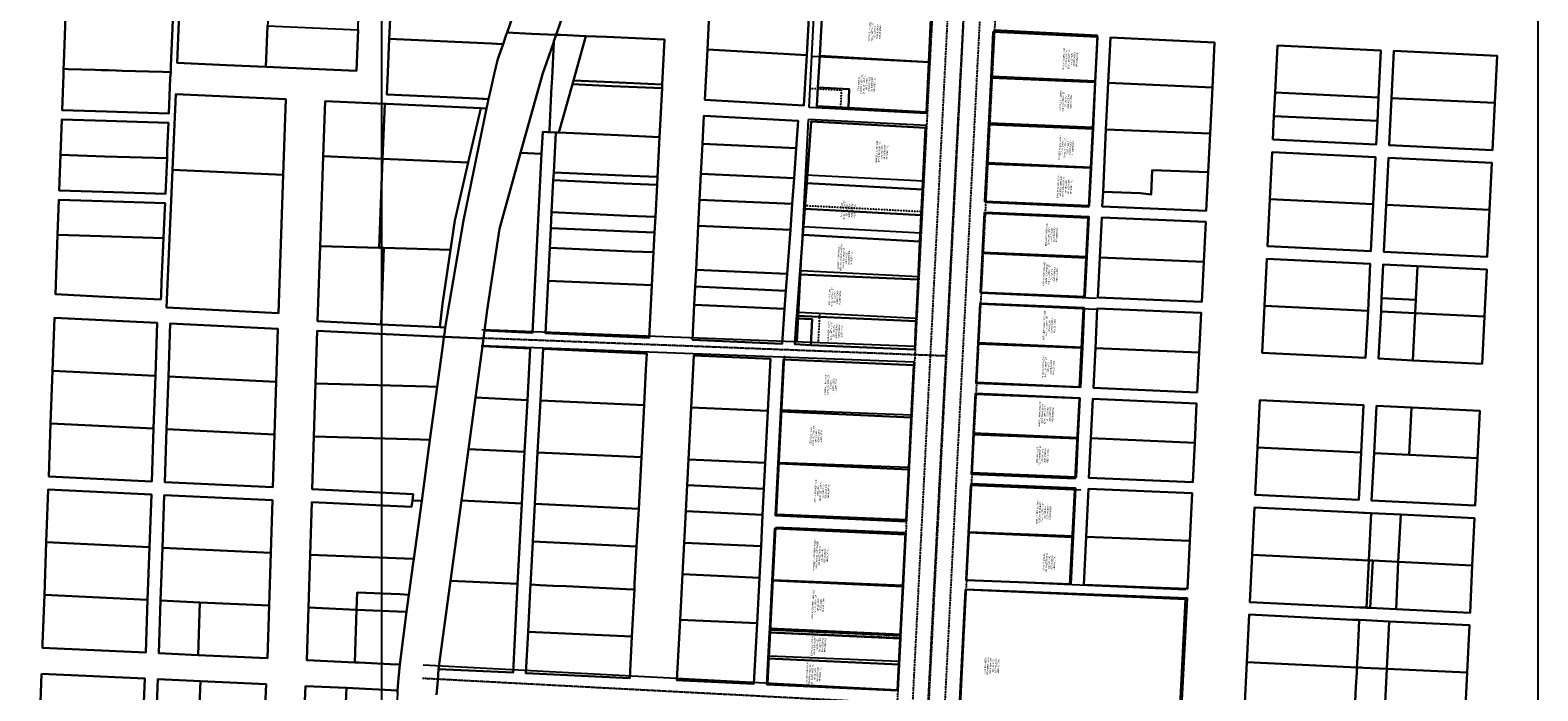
# Model space of a CAD drawing. Header units: feet. Extents: x 1656954 to 1661679, y 358777 to 363779.
# Tile 5 of 6: x 1659646 to 1661562, y 361115 to 361955. Entities that reach past the tile are written whole.
import ezdxf

# ---------------------------------------------------------------- set-up
doc = ezdxf.new("R2010")
doc.units = ezdxf.units.FT
doc.header["$MEASUREMENT"] = 0
doc.header["$XCLIPFRAME"] = 2
for name, pattern in [('CL', [2, 0.3, -0.15, 1.4, -0.15]), ('DASHED2', [0.375, 0.25, -0.125]), ('F', [0.15, 0.1, -0.05])]:
    doc.linetypes.add(name, pattern=pattern)
for name, color, linetype in [('DV_X_Property_Line', 80, 'Continuous'), ('DV_X_Text', 20, 'Continuous'), ('RW_X_CL', 180, 'CL'), ('RW_X_Fee_RW', 50, 'rowex'), ('SC_Scratch18', 191, 'DASHED2'), ('SC_Scratch19', 144, 'Continuous')]:
    doc.layers.add(name, color=color, linetype=linetype)
doc.layers.add('SC_Scratch20', color=7, linetype='Continuous', transparency=0.5)
doc.styles.get("Standard").update_dxf_attribs({"font": 'font31.shx'})
doc.styles.add('Straight-Normal', font='font30.shx', dxfattribs={"height": 0.14})
doc.linetypes.add('rowex', pattern='A,0.75,-0.05,["Ex R/W",Straight-Normal,S=1,R=0,X=0,Y=-0.06],-0.7,0.75,-0.3,0.75,-0.3,0.75,-0.3,0.75,-0.3', length=5.7)
picture_1 = doc.add_image_def('image1.sid', size_in_pixel=(135000, 120000))

msp = doc.modelspace()

# ---------------------------------------------------------------- linework, layer by layer
at = {"layer": 'DV_X_Property_Line'}
for p, q in [((1660639.2, 361922), (1660789, 361914.1)), ((1660999.3, 361890.1), (1660868.1, 361895.9)), ((1660996.3, 361831.2), (1660865, 361836.9)), ((1660781.1, 361763.1), (1660631.4, 361770.7)), ((1660993.7, 361780.5), (1660862.4, 361786.3)), ((1660777.7, 361697.1), (1660628, 361704.8)), ((1660987.7, 361665.3), (1660856.5, 361671.1)), ((1660774.9, 361641.5), (1660625.2, 361649.2)), ((1660772.2, 361588.7), (1660622.5, 361596.3)), ((1660981.6, 361550.6), (1660850.6, 361555.9)), ((1660601, 361472.4), (1660765.9, 361466.1)), ((1660844.7, 361441.2), (1660976.6, 361435.8)), ((1660597.6, 361405.7), (1660762.5, 361399.4)), ((1660966.9, 361250), (1660973.2, 361370.8)), ((1660838.2, 361316.4), (1660970, 361310.6)), ((1660589.9, 361256.4), (1660754.8, 361249.5)), ((1660586.6, 361192.7), (1660751.5, 361185.8)), ((1660585, 361159.9), (1660749.8, 361153))]:
    msp.add_line(p, q, dxfattribs=at)
at = {"layer": 'DV_X_Property_Line', "color": 247, "linetype": 'F'}
for p, q in [((1660677, 361878.4), (1660637.1, 361880.5)), ((1660675.8, 361854.4), (1660677, 361878.4)), ((1660779.1, 361724.1), (1660629.4, 361731.8)), ((1660647.5, 361557.5), (1660649.4, 361595))]:
    msp.add_line(p, q, dxfattribs=at)
at = {"layer": 'DV_X_Property_Line', "color": 247, "linetype": 'DASHED2'}
msp.add_line((1660586.5, 361189.7), (1660751.3, 361182.8), dxfattribs=at)
at = {"layer": 'RW_X_CL'}
for p, q in [((1660825.1, 361839), (1660850.1, 362312.5)), ((1660787, 361097.6), (1660825.1, 361839)), ((1660219.3, 361563.9), (1660809.8, 361541.2)), ((1660144.4, 361131.5), (1660787, 361097.6))]:
    msp.add_line(p, q, dxfattribs=at)
at = {"layer": 'RW_X_Fee_RW', "ltscale": 0.65}
for p, q in [((1660635.8, 361856.5), (1660642.5, 361987.3)), ((1660785.5, 361848.8), (1660792.4, 361979.4)), ((1660865, 361836.9), (1660871.2, 361954.8)), ((1661002.4, 361948.2), (1660871.2, 361954.8)), ((1660991, 361729.9), (1661002.4, 361948.2)), ((1660785.5, 361848.8), (1660635.8, 361856.5)), ((1660620.5, 361558.5), (1660635.1, 361841.5)), ((1660784.7, 361833.8), (1660635.1, 361841.5)), ((1660770.3, 361552.7), (1660784.7, 361833.8)), ((1660859.8, 361735.7), (1660865, 361836.9)), ((1660991, 361729.9), (1660859.8, 361735.7)), ((1660853.9, 361620.5), (1660859.1, 361721.7)), ((1660990.3, 361715.9), (1660859.1, 361721.7)), ((1660985.1, 361614.7), (1660990.3, 361715.9)), ((1661001, 361614), (1660853.9, 361620.5)), ((1660848, 361506.1), (1660853.2, 361606.5)), ((1661000.4, 361600), (1660853.2, 361606.5)), ((1660979.2, 361500.8), (1660984.3, 361600.7)), ((1660770.3, 361552.7), (1660219.6, 361573.9)), ((1660769.3, 361532.8), (1660218.9, 361553.9)), ((1660594.2, 361339.5), (1660604.5, 361541.2)), ((1660759, 361332.7), (1660769.3, 361532.8)), ((1660979.2, 361500.8), (1660848, 361506.1)), ((1660842.1, 361390.3), (1660847.3, 361492.1)), ((1660979.2, 361486.8), (1660847.3, 361492.1)), ((1660974, 361384.8), (1660979.2, 361486.8)), ((1660974, 361384.8), (1660842.1, 361390.3)), ((1660835.2, 361255.8), (1660841.4, 361376.3)), ((1660981, 361370.4), (1660841.4, 361376.3)), ((1660759, 361332.7), (1660594.2, 361339.5)), ((1660583.1, 361124.6), (1660593.3, 361323.1)), ((1660758.2, 361316.2), (1660593.3, 361323.1)), ((1660747.9, 361116.2), (1660758.2, 361316.2)), ((1661114.5, 361243.6), (1660835.2, 361255.8)), ((1660827, 361095.6), (1660834.6, 361243.8)), ((1661114, 361231.6), (1660834.6, 361243.8)), ((1661103.4, 361024.6), (1661114, 361231.6)), ((1660747.9, 361116.2), (1660145.2, 361147.9))]:
    msp.add_line(p, q, dxfattribs=at)
at = {"layer": 'SC_Scratch18'}
for p, q in [((1660678.9, 359745.4), (1660812.7, 362368.4)), ((1660698.4, 359744.4), (1660832.1, 362367.4)), ((1660718.9, 359743.3), (1660852.6, 362366.3)), ((1660739.3, 359742.3), (1660873.1, 362365.3)), ((1660758.8, 359741.3), (1660892.6, 362364.3))]:
    msp.add_line(p, q, dxfattribs=at)
at = {"layer": 'SC_Scratch19'}
for points in [[(1659945.3, 361908.2), (1660060.4, 361903), (1660062.6, 361955.1), (1660062.8, 361960.1), (1660064.5, 361998.2), (1660065.6, 362024.1), (1659950.5, 362029.3), (1659900.6, 362031.5), (1659837.6, 362034.4), (1659836, 361998.1), (1659832.4, 361913.4), (1659895.4, 361910.5), (1659945.3, 361908.2)], [(1659947.6, 361960.4), (1659945.3, 361908.2), (1659895.4, 361910.5), (1659832.4, 361913.4), (1659836, 361998.1), (1659898.9, 361992.2), (1659948.7, 361987.6), (1659947.8, 361965.3), (1659947.6, 361960.4)], [(1660264.3, 361987.3), (1660260.8, 361977.4), (1660260, 361975.1), (1660251.8, 361951.8), (1660251.2, 361950.2), (1660246.7, 361937.1), (1660239.4, 361937.5), (1660238.6, 361937.5), (1660232.1, 361937.8), (1660102.2, 361943.7), (1660104.4, 361994.6), (1660249.7, 361988), (1660253.5, 361987.8), (1660257, 361987.7), (1660264.3, 361987.3)], [(1660632.7, 361923), (1660636.2, 361986.9), (1660509.6, 361993.9), (1660506.4, 361930.1), (1660503.1, 361866.2), (1660629.2, 361859.2), (1660632.7, 361923)], [(1660506.4, 361930.1), (1660509.6, 361993.9), (1660636.2, 361986.9), (1660632.7, 361923), (1660506.4, 361930.1)], [(1660787.9, 361914.4), (1660791, 361978.3), (1660652.7, 361986), (1660649.2, 361922.1), (1660647, 361882.2), (1660645.7, 361858.3), (1660685.6, 361856.1), (1660784.7, 361850.6), (1660787.9, 361914.4)], [(1660791, 361978.3), (1660787.9, 361914.4), (1660649.2, 361922.1), (1660652.7, 361986), (1660791, 361978.3)], [(1659824.7, 361909), (1659824.4, 361901.5), (1659814, 361901.8), (1659796.8, 361902.3), (1659779.7, 361902.9), (1659763.2, 361903.4), (1659762.5, 361903.4), (1659755.2, 361903.6), (1659745.4, 361903.9), (1659745.2, 361903.9), (1659736.2, 361904.2), (1659728.3, 361904.5), (1659711.1, 361905), (1659694, 361905.5), (1659688.3, 361905.7), (1659688.6, 361913.2), (1659690.7, 361971.9), (1659738.8, 361970.4), (1659757.8, 361969.8), (1659765.8, 361969.6), (1659827.2, 361967.7), (1659824.7, 361909)], [(1659947.6, 361960.4), (1660062.6, 361955.1), (1660060.4, 361903), (1659945.3, 361908.2), (1659947.6, 361960.4)], [(1660246.7, 361937.1), (1660241.7, 361922.9), (1660239.6, 361916.8), (1660235.5, 361899.1), (1660230.3, 361876.2), (1660228.3, 361867.4), (1660221.8, 361867.7), (1660221.2, 361867.7), (1660220.7, 361867.8), (1660214.1, 361868.1), (1660099.1, 361873.3), (1660100.3, 361901.3), (1660102.2, 361943.7), (1660232.1, 361937.8), (1660238.6, 361937.5), (1660239.4, 361937.5), (1660246.7, 361937.1)], [(1660314.2, 361949), (1660311.4, 361941), (1660310.7, 361938.9), (1660301.8, 361913.4), (1660297.1, 361900.2), (1660268.9, 361799.1), (1660242.1, 361702.6), (1660226.7, 361599.1), (1660223.2, 361573.1), (1660221.8, 361563.2), (1660201.8, 361563.9), (1660171.6, 361565.1), (1660172.2, 361569), (1660172.7, 361573), (1660173.3, 361577), (1660196.5, 361713), (1660225.6, 361855.5), (1660228.3, 361867.4), (1660230.3, 361876.2), (1660235.5, 361899.1), (1660239.6, 361916.8), (1660241.7, 361922.9), (1660246.7, 361937.1), (1660251.2, 361950.2), (1660251.8, 361951.8), (1660282.9, 361950.4), (1660314.2, 361949)], [(1660334.9, 361886.1), (1660317.7, 361824.8), (1660313.7, 361824.9), (1660305.5, 361825.3), (1660305.6, 361827.8), (1660306.6, 361846.4), (1660307.5, 361865), (1660308.5, 361883.7), (1660308.7, 361887.2), (1660309.4, 361902.3), (1660310.4, 361920.9), (1660311.4, 361939.6), (1660311.4, 361941), (1660314.2, 361949), (1660320.1, 361948.8), (1660352.1, 361947.4), (1660336.3, 361891), (1660334.9, 361886.1)], [(1660452, 361943), (1660449, 361886), (1660385, 361888.9), (1660336.3, 361891), (1660352.1, 361947.4), (1660378.2, 361946.2), (1660452, 361943)], [(1660867, 361894.3), (1660864, 361834.8), (1660861.6, 361784.9), (1660859.2, 361737.3), (1660991.8, 361731.6), (1660994.1, 361779.9), (1660996.6, 361829.5), (1660999.4, 361888.6), (1661002.3, 361946.4), (1660869.8, 361952.7), (1660867, 361894.3)], [(1660867, 361894.3), (1660869.8, 361952.7), (1661002.3, 361946.4), (1660999.4, 361888.6), (1660867, 361894.3)], [(1661142.9, 361774.4), (1661145.3, 361823.5), (1661148.2, 361882.2), (1661151, 361939.3), (1661018.7, 361945.6), (1661015.9, 361887.9), (1661013, 361828.8), (1661010.6, 361779.3), (1661009.2, 361749.4), (1661008.3, 361730.9), (1661140.5, 361725.2), (1661142.9, 361774.4)], [(1661148.2, 361882.2), (1661015.9, 361887.9), (1661018.7, 361945.6), (1661151, 361939.3), (1661148.2, 361882.2)], [(1660295.8, 361797.9), (1660268.9, 361799.1), (1660297.1, 361900.2), (1660301.8, 361913.4), (1660310.7, 361938.9), (1660311.4, 361941), (1660311.4, 361939.6), (1660310.4, 361920.9), (1660309.4, 361902.3), (1660308.7, 361887.2), (1660308.5, 361883.7), (1660307.5, 361865), (1660306.6, 361846.4), (1660305.6, 361827.8), (1660305.5, 361825.3), (1660303.3, 361825.4), (1660297.3, 361825.7), (1660295.8, 361797.9)], [(1660506.4, 361930.1), (1660632.7, 361923), (1660629.2, 361859.2), (1660503.1, 361866.2), (1660506.4, 361930.1)], [(1661225, 361815.9), (1661356.4, 361809.6), (1661357.9, 361839.5), (1661359.4, 361869.4), (1661362.3, 361929.2), (1661230.9, 361935.5), (1661227.9, 361875.7), (1661226.5, 361845.8), (1661225, 361815.9)], [(1661227.9, 361875.7), (1661230.9, 361935.5), (1661362.3, 361929.2), (1661359.4, 361869.4), (1661227.9, 361875.7)], [(1661375.8, 361868.6), (1661372.9, 361808.8), (1661504.2, 361802.5), (1661507.1, 361862.4), (1661510, 361922.2), (1661378.8, 361928.5), (1661375.8, 361868.6)], [(1661510, 361922.2), (1661507.1, 361862.4), (1661375.8, 361868.6), (1661378.8, 361928.5), (1661510, 361922.2)], [(1659736.2, 361904.2), (1659745.2, 361903.9), (1659745.4, 361903.9), (1659755.2, 361903.6), (1659762.5, 361903.4), (1659763.2, 361903.4), (1659779.7, 361902.9), (1659796.8, 361902.3), (1659814, 361901.8), (1659824.4, 361901.5), (1659823.9, 361894), (1659822.1, 361849), (1659742.9, 361851.5), (1659686.4, 361853.2), (1659688, 361898.2), (1659688.1, 361899.6), (1659688.3, 361905.7), (1659694, 361905.5), (1659711.1, 361905), (1659728.3, 361904.5), (1659736.2, 361904.2)], [(1660649.2, 361922.1), (1660787.9, 361914.4), (1660784.7, 361850.6), (1660685.6, 361856.1), (1660686.8, 361880), (1660647, 361882.2), (1660649.2, 361922.1)], [(1660448.8, 361881), (1660445.6, 361819.1), (1660393, 361821.4), (1660317.7, 361824.8), (1660334.9, 361886.1), (1660385.6, 361883.8), (1660448.8, 361881)], [(1660449, 361886), (1660448.8, 361881), (1660385.6, 361883.8), (1660334.9, 361886.1), (1660336.3, 361891), (1660385, 361888.9), (1660449, 361886)], [(1660867, 361894.3), (1660999.4, 361888.6), (1660996.6, 361829.5), (1660864, 361834.8), (1660867, 361894.3)], [(1661145.3, 361823.5), (1661013, 361828.8), (1661015.9, 361887.9), (1661148.2, 361882.2), (1661145.3, 361823.5)], [(1659830.7, 361873.4), (1659826.5, 361777.5), (1659819.4, 361612.3), (1659819, 361602.3), (1659961.4, 361595.3), (1659967.4, 361771.1), (1659970.6, 361867.1), (1659830.7, 361873.4)], [(1659967.4, 361771.1), (1659826.5, 361777.5), (1659830.7, 361873.4), (1659970.6, 361867.1), (1659967.4, 361771.1)], [(1660685.6, 361856.1), (1660645.7, 361858.3), (1660647, 361882.2), (1660686.8, 361880), (1660685.6, 361856.1)], [(1661359.4, 361869.4), (1661357.9, 361839.5), (1661226.5, 361845.8), (1661227.9, 361875.7), (1661359.4, 361869.4)], [(1661375.8, 361868.6), (1661507.1, 361862.4), (1661504.2, 361802.5), (1661372.9, 361808.8), (1661375.8, 361868.6)], [(1660058.6, 361863.1), (1660096.4, 361861.4), (1660093.6, 361791.5), (1660018.2, 361794.8), (1660020.6, 361864.8), (1660058.6, 361863.1)], [(1660098.6, 361861.3), (1660218.5, 361855.8), (1660202.5, 361786.6), (1660093.6, 361791.5), (1660096.4, 361861.4), (1660098.6, 361861.3)], [(1660225.6, 361855.5), (1660196.5, 361713), (1660173.3, 361577), (1660166.3, 361577.4), (1660169.8, 361607.2), (1660179.9, 361675.6), (1660185.5, 361713.2), (1660202.5, 361786.6), (1660218.5, 361855.8), (1660225.6, 361855.5)], [(1660619.4, 361804.9), (1660621.9, 361839.6), (1660502.1, 361846.2), (1660500.2, 361810.3), (1660498.3, 361772.3), (1660496.6, 361739.3), (1660494.9, 361706.4), (1660492, 361650.4), (1660490.9, 361629), (1660489.8, 361605.9), (1660487.5, 361561.5), (1660601.4, 361556.5), (1660604.6, 361600.8), (1660606.2, 361623.6), (1660607.8, 361645.2), (1660611.9, 361701.2), (1660614.2, 361734.1), (1660616.6, 361767), (1660619.4, 361804.9)], [(1660500.2, 361810.3), (1660502.1, 361846.2), (1660621.9, 361839.6), (1660619.4, 361804.9), (1660500.2, 361810.3)], [(1659742.4, 361839.5), (1659685.9, 361841.3), (1659684.3, 361796.3), (1659682.6, 361751.3), (1659738.5, 361749.6), (1659817.7, 361747.1), (1659818.5, 361764.9), (1659819.3, 361783.4), (1659819.7, 361792.1), (1659820.1, 361801.8), (1659820.9, 361820.3), (1659821.6, 361837), (1659742.4, 361839.5)], [(1659740.5, 361794.5), (1659684.3, 361796.3), (1659685.9, 361841.3), (1659742.4, 361839.5), (1659821.6, 361837), (1659820.9, 361820.3), (1659820.1, 361801.8), (1659819.7, 361792.1), (1659740.5, 361794.5)], [(1660638, 361554.8), (1660769.9, 361549), (1660771.5, 361582), (1660771.6, 361585), (1660774.3, 361637.9), (1660776.6, 361686.4), (1660778.3, 361719.7), (1660779.9, 361752.3), (1660783.7, 361830.6), (1660638.4, 361838.7), (1660632.6, 361760.5), (1660630.1, 361728), (1660627.7, 361694.7), (1660623.9, 361644.5), (1660620, 361591.7), (1660619.8, 361588.7), (1660617.4, 361555.8), (1660638, 361554.8)], [(1660783.7, 361830.6), (1660779.9, 361752.3), (1660632.6, 361760.5), (1660638.4, 361838.7), (1660783.7, 361830.6)], [(1660996.6, 361829.5), (1660994.1, 361779.9), (1660861.6, 361784.9), (1660864, 361834.8), (1660996.6, 361829.5)], [(1661145.3, 361823.5), (1661142.9, 361774.4), (1661071.6, 361777), (1661070.3, 361746.1), (1661056.9, 361747.6), (1661009.2, 361749.4), (1661010.6, 361779.3), (1661013, 361828.8), (1661145.3, 361823.5)], [(1661225, 361815.9), (1661226.5, 361845.8), (1661357.9, 361839.5), (1661356.4, 361809.6), (1661225, 361815.9)], [(1660445.6, 361819.1), (1660443, 361768.3), (1660399.1, 361770.3), (1660311.1, 361774.1), (1660313.7, 361824.9), (1660317.7, 361824.8), (1660393, 361821.4), (1660445.6, 361819.1)], [(1660500.2, 361810.3), (1660619.4, 361804.9), (1660616.6, 361767), (1660498.3, 361772.3), (1660500.2, 361810.3)], [(1659740.5, 361794.5), (1659819.7, 361792.1), (1659819.3, 361783.4), (1659818.5, 361764.9), (1659817.7, 361747.1), (1659738.5, 361749.6), (1659682.6, 361751.3), (1659684.3, 361796.3), (1659740.5, 361794.5)], [(1660089.1, 361678.3), (1660014.3, 361680.5), (1660018.2, 361794.8), (1660093.6, 361791.5), (1660089.1, 361678.3)], [(1660179.9, 361675.6), (1660095.2, 361678.1), (1660089.1, 361678.3), (1660093.6, 361791.5), (1660202.5, 361786.6), (1660185.5, 361713.2), (1660179.9, 361675.6)], [(1660223.2, 361573.1), (1660226.7, 361599.1), (1660242.1, 361702.6), (1660268.9, 361799.1), (1660295.8, 361797.9), (1660284.2, 361570.4), (1660223.2, 361573.1)], [(1661221.2, 361740.1), (1661218.3, 361680.3), (1661349.7, 361673.9), (1661352.7, 361733.8), (1661355.6, 361793.6), (1661224.2, 361799.9), (1661221.2, 361740.1)], [(1661221.2, 361740.1), (1661224.2, 361799.9), (1661355.6, 361793.6), (1661352.7, 361733.8), (1661221.2, 361740.1)], [(1661500.5, 361726.6), (1661503.4, 361786.5), (1661372.1, 361792.8), (1661369.2, 361733), (1661366.2, 361673.1), (1661497.6, 361666.8), (1661500.5, 361726.6)], [(1661369.2, 361733), (1661372.1, 361792.8), (1661503.4, 361786.5), (1661500.5, 361726.6), (1661369.2, 361733)], [(1659967.4, 361771.1), (1659961.4, 361595.3), (1659819, 361602.3), (1659819.4, 361612.3), (1659826.5, 361777.5), (1659967.4, 361771.1)], [(1660443, 361768.3), (1660442.5, 361758.4), (1660400.3, 361760.2), (1660310.6, 361764.2), (1660311.1, 361774.1), (1660399.1, 361770.3), (1660443, 361768.3)], [(1660498.3, 361772.3), (1660616.6, 361767), (1660614.2, 361734.1), (1660496.6, 361739.3), (1660498.3, 361772.3)], [(1660994.1, 361779.9), (1660991.8, 361731.6), (1660859.2, 361737.3), (1660861.6, 361784.9), (1660994.1, 361779.9)], [(1661140.5, 361725.2), (1661008.3, 361730.9), (1661009.2, 361749.4), (1661056.9, 361747.6), (1661070.3, 361746.1), (1661071.6, 361777), (1661142.9, 361774.4), (1661140.5, 361725.2)], [(1660442.5, 361758.4), (1660440.4, 361717.6), (1660405.2, 361719.1), (1660308.5, 361723.4), (1660310.6, 361764.2), (1660400.3, 361760.2), (1660442.5, 361758.4)], [(1660779.9, 361752.3), (1660778.3, 361719.7), (1660630.1, 361728), (1660632.6, 361760.5), (1660779.9, 361752.3)], [(1659680.6, 361694.8), (1659677.8, 361619.2), (1659732.8, 361616.5), (1659811.9, 361612.7), (1659812.1, 361617.1), (1659812.9, 361635.6), (1659813.7, 361654.1), (1659814.5, 361672.5), (1659815.3, 361690.7), (1659815.3, 361691), (1659816.1, 361709.5), (1659816.9, 361727.9), (1659817.2, 361735.1), (1659738, 361737.6), (1659682.2, 361739.3), (1659680.6, 361694.8)], [(1659736.1, 361693.1), (1659680.6, 361694.8), (1659682.2, 361739.3), (1659738, 361737.6), (1659817.2, 361735.1), (1659816.9, 361727.9), (1659816.1, 361709.5), (1659815.3, 361691), (1659815.3, 361690.7), (1659736.1, 361693.1)], [(1660496.6, 361739.3), (1660614.2, 361734.1), (1660611.9, 361701.2), (1660494.9, 361706.4), (1660496.6, 361739.3)], [(1661218.3, 361680.3), (1661221.2, 361740.1), (1661352.7, 361733.8), (1661349.7, 361673.9), (1661218.3, 361680.3)], [(1661500.5, 361726.6), (1661497.6, 361666.8), (1661366.2, 361673.1), (1661369.2, 361733), (1661500.5, 361726.6)], [(1660440.4, 361717.6), (1660439.4, 361697.6), (1660407.6, 361699), (1660307.5, 361703.4), (1660308.5, 361723.4), (1660405.2, 361719.1), (1660440.4, 361717.6)], [(1660778.3, 361719.7), (1660776.6, 361686.4), (1660627.7, 361694.7), (1660630.1, 361728), (1660778.3, 361719.7)], [(1660988.6, 361666.8), (1660991.1, 361717.6), (1660858.6, 361723.3), (1660856.1, 361672.5), (1660853.6, 361621.7), (1660986.1, 361616), (1660988.6, 361666.8)], [(1660856.1, 361672.5), (1660858.6, 361723.3), (1660991.1, 361717.6), (1660988.6, 361666.8), (1660856.1, 361672.5)], [(1661137.2, 361660.5), (1661139.8, 361711.2), (1661007.6, 361716.9), (1661005.1, 361666.1), (1661002.6, 361615.3), (1661134.7, 361609.7), (1661137.2, 361660.5)], [(1661005.1, 361666.1), (1661007.6, 361716.9), (1661139.8, 361711.2), (1661137.2, 361660.5), (1661005.1, 361666.1)], [(1659677.8, 361619.2), (1659680.6, 361694.8), (1659736.1, 361693.1), (1659815.3, 361690.7), (1659814.5, 361672.5), (1659813.7, 361654.1), (1659812.9, 361635.6), (1659812.1, 361617.1), (1659811.9, 361612.7), (1659732.8, 361616.5), (1659677.8, 361619.2)], [(1660439.4, 361697.6), (1660438.1, 361672.6), (1660410.6, 361673.8), (1660306.2, 361678.4), (1660307.5, 361703.4), (1660407.6, 361699), (1660439.4, 361697.6)], [(1660494.9, 361706.4), (1660611.9, 361701.2), (1660607.8, 361645.2), (1660492, 361650.4), (1660494.9, 361706.4)], [(1660776.6, 361686.4), (1660774.3, 361637.9), (1660623.9, 361644.5), (1660627.7, 361694.7), (1660776.6, 361686.4)], [(1660095.2, 361678.1), (1660091.9, 361581), (1660085.3, 361581.3), (1660011.1, 361584.9), (1660014.3, 361680.5), (1660089.1, 361678.3), (1660095.2, 361678.1)], [(1660179.9, 361675.6), (1660169.8, 361607.2), (1660166.3, 361577.4), (1660091.9, 361581), (1660095.2, 361678.1), (1660179.9, 361675.6)], [(1660438.1, 361672.6), (1660436, 361630.7), (1660415.6, 361631.6), (1660304.1, 361636.5), (1660306.2, 361678.4), (1660410.6, 361673.8), (1660438.1, 361672.6)], [(1660988.6, 361666.8), (1660986.1, 361616), (1660853.6, 361621.7), (1660856.1, 361672.5), (1660988.6, 361666.8)], [(1661137.2, 361660.5), (1661134.7, 361609.7), (1661002.6, 361615.3), (1661005.1, 361666.1), (1661137.2, 361660.5)], [(1661214.6, 361604.5), (1661211.6, 361544.7), (1661343, 361538.3), (1661346, 361598.1), (1661348.9, 361658), (1661217.5, 361664.3), (1661214.6, 361604.5)], [(1661214.6, 361604.5), (1661217.5, 361664.3), (1661348.9, 361658), (1661346, 361598.1), (1661214.6, 361604.5)], [(1661403.1, 361535.3), (1661491, 361531), (1661493.9, 361590.9), (1661496.8, 361650.8), (1661408.9, 361655), (1661365.4, 361657.2), (1661363.3, 361614.5), (1661362.5, 361597.3), (1661359.5, 361537.5), (1661403.1, 361535.3)], [(1661363.3, 361614.5), (1661365.4, 361657.2), (1661408.9, 361655), (1661406.9, 361612.4), (1661363.3, 361614.5)], [(1661496.8, 361650.8), (1661493.9, 361590.9), (1661406, 361595.2), (1661406.9, 361612.4), (1661408.9, 361655), (1661496.8, 361650.8)], [(1660436, 361630.7), (1660432.5, 361563.9), (1660423.6, 361564.3), (1660300.7, 361569.7), (1660304.1, 361636.5), (1660415.6, 361631.6), (1660436, 361630.7)], [(1660492, 361650.4), (1660607.8, 361645.2), (1660606.2, 361623.6), (1660490.9, 361629), (1660492, 361650.4)], [(1660774.3, 361637.9), (1660771.6, 361585), (1660620, 361591.7), (1660623.9, 361644.5), (1660774.3, 361637.9)], [(1660490.9, 361629), (1660606.2, 361623.6), (1660604.6, 361600.8), (1660489.8, 361605.9), (1660490.9, 361629)], [(1660487.5, 361561.5), (1660489.8, 361605.9), (1660604.6, 361600.8), (1660601.4, 361556.5), (1660487.5, 361561.5)], [(1660847.9, 361507), (1660980.5, 361501.2), (1660983, 361551.6), (1660985.4, 361602.1), (1660852.9, 361607.7), (1660850.4, 361557.4), (1660847.9, 361507)], [(1660852.9, 361607.7), (1660985.4, 361602.1), (1660983, 361551.6), (1660850.4, 361557.4), (1660852.9, 361607.7)], [(1661128.9, 361494.6), (1661131.5, 361545.2), (1661134, 361595.7), (1661001.9, 361601.3), (1660999.5, 361550.9), (1660997, 361500.4), (1661128.9, 361494.6)], [(1661001.9, 361601.3), (1661134, 361595.7), (1661131.5, 361545.2), (1660999.5, 361550.9), (1661001.9, 361601.3)], [(1661211.6, 361544.7), (1661214.6, 361604.5), (1661346, 361598.1), (1661343, 361538.3), (1661211.6, 361544.7)], [(1661403.1, 361535.3), (1661359.5, 361537.5), (1661362.5, 361597.3), (1661406, 361595.2), (1661403.1, 361535.3)], [(1661406.9, 361612.4), (1661406, 361595.2), (1661362.5, 361597.3), (1661363.3, 361614.5), (1661406.9, 361612.4)], [(1659671.8, 361455), (1659669.3, 361387.9), (1659800.3, 361381.5), (1659802.6, 361448.6), (1659804.9, 361515.7), (1659807.3, 361582.8), (1659676.7, 361589.2), (1659674.2, 361522.1), (1659671.8, 361455)], [(1659807.3, 361582.8), (1659804.9, 361515.7), (1659674.2, 361522.1), (1659676.7, 361589.2), (1659807.3, 361582.8)], [(1659819.1, 361447.8), (1659816.8, 361380.7), (1659954.3, 361374), (1659956.4, 361441.1), (1659958.6, 361508.2), (1659960.7, 361575.4), (1659823.7, 361582), (1659821.4, 361514.9), (1659819.1, 361447.8)], [(1659823.7, 361582), (1659960.7, 361575.4), (1659958.6, 361508.2), (1659821.4, 361514.9), (1659823.7, 361582)], [(1660638, 361554.8), (1660617.4, 361555.8), (1660619.8, 361588.7), (1660639.6, 361587.8), (1660638, 361554.8)], [(1660771.5, 361582), (1660769.9, 361549), (1660638, 361554.8), (1660639.6, 361587.8), (1660619.8, 361588.7), (1660620, 361591.7), (1660771.6, 361585), (1660771.5, 361582)], [(1661406, 361595.2), (1661493.9, 361590.9), (1661491, 361531), (1661403.1, 361535.3), (1661406, 361595.2)], [(1660171.6, 361565.1), (1660170.6, 361557), (1660163.1, 361501.8), (1660151.1, 361502.1), (1660008.5, 361505.8), (1660010.7, 361572.9), (1660159.7, 361565.7), (1660171.6, 361565.1)], [(1660281.1, 361550.5), (1660277.7, 361484.9), (1660211.6, 361487.9), (1660220.5, 361553.2), (1660281.1, 361550.5)], [(1660428.4, 361523.6), (1660429.5, 361544), (1660426, 361544.2), (1660297.6, 361549.8), (1660294.2, 361484.1), (1660290.7, 361418.4), (1660287.2, 361352.8), (1660284.7, 361305.2), (1660282.2, 361257.6), (1660282.1, 361256.2), (1660281.8, 361250.4), (1660281.4, 361243.2), (1660278.6, 361190.5), (1660275.9, 361137.8), (1660407.7, 361131.6), (1660410.5, 361184.3), (1660413.3, 361236.9), (1660413.7, 361244.1), (1660413.8, 361246.5), (1660414, 361251.4), (1660416.5, 361298.9), (1660419.1, 361346.5), (1660422.5, 361412.3), (1660426, 361478.2), (1660428.4, 361523.6)], [(1660429.5, 361544), (1660428.4, 361523.6), (1660426, 361478.2), (1660294.2, 361484.1), (1660297.6, 361549.8), (1660426, 361544.2), (1660429.5, 361544)], [(1660574.6, 361299), (1660576.6, 361338.9), (1660578.3, 361372), (1660580, 361405), (1660583.4, 361471), (1660586.8, 361537.1), (1660489.4, 361541.4), (1660486, 361475.4), (1660482.5, 361409.5), (1660480.7, 361376.5), (1660479, 361343.6), (1660476.9, 361303.6), (1660474.8, 361263.7), (1660471.7, 361205.7), (1660467.6, 361128.9), (1660475.4, 361128.5), (1660565.6, 361124.3), (1660569.5, 361201.2), (1660572.5, 361259), (1660574.6, 361299)], [(1660586.8, 361537.1), (1660583.4, 361471), (1660486, 361475.4), (1660489.4, 361541.4), (1660586.8, 361537.1)], [(1660983, 361551.6), (1660980.5, 361501.2), (1660847.9, 361507), (1660850.4, 361557.4), (1660983, 361551.6)], [(1661128.9, 361494.6), (1660997, 361500.4), (1660999.5, 361550.9), (1661131.5, 361545.2), (1661128.9, 361494.6)], [(1659674.2, 361522.1), (1659804.9, 361515.7), (1659802.6, 361448.6), (1659671.8, 361455), (1659674.2, 361522.1)], [(1660759.1, 361330.6), (1660762.4, 361396.8), (1660765.6, 361462.9), (1660768.9, 361529.1), (1660603.3, 361536.4), (1660599.9, 361470.3), (1660596.5, 361404.2), (1660593.1, 361338.2), (1660759.1, 361330.6)], [(1660768.9, 361529.1), (1660765.6, 361462.9), (1660599.9, 361470.3), (1660603.3, 361536.4), (1660768.9, 361529.1)], [(1659958.6, 361508.2), (1659956.4, 361441.1), (1659819.1, 361447.8), (1659821.4, 361514.9), (1659958.6, 361508.2)], [(1660163.1, 361501.8), (1660153.9, 361434.2), (1660142, 361434.6), (1660006.4, 361438.7), (1660008.5, 361505.8), (1660151.1, 361502.1), (1660163.1, 361501.8)], [(1660274.2, 361419.2), (1660202.8, 361422.5), (1660211.6, 361487.9), (1660277.7, 361484.9), (1660274.2, 361419.2)], [(1660422.5, 361412.3), (1660290.7, 361418.4), (1660294.2, 361484.1), (1660426, 361478.2), (1660422.5, 361412.3)], [(1660979.8, 361487.2), (1660847.2, 361493), (1660844.7, 361442.8), (1660842.3, 361392.5), (1660974.9, 361386.8), (1660977.4, 361437), (1660979.8, 361487.2)], [(1660847.2, 361493), (1660979.8, 361487.2), (1660977.4, 361437), (1660844.7, 361442.8), (1660847.2, 361493)], [(1660993.9, 361436.3), (1660991.4, 361386.1), (1661123.3, 361380.4), (1661125.8, 361430.5), (1661128.2, 361480.6), (1660996.3, 361486.5), (1660993.9, 361436.3)], [(1660996.3, 361486.5), (1661128.2, 361480.6), (1661125.8, 361430.5), (1660993.9, 361436.3), (1660996.3, 361486.5)], [(1661205.6, 361424.6), (1661202.6, 361364.5), (1661334.2, 361358), (1661337.1, 361418.2), (1661340.1, 361478.4), (1661208.6, 361484.8), (1661205.6, 361424.6)], [(1661205.6, 361424.6), (1661208.6, 361484.8), (1661340.1, 361478.4), (1661337.1, 361418.2), (1661205.6, 361424.6)], [(1660486, 361475.4), (1660583.4, 361471), (1660580, 361405), (1660482.5, 361409.5), (1660486, 361475.4)], [(1660765.6, 361462.9), (1660762.4, 361396.8), (1660596.5, 361404.2), (1660599.9, 361470.3), (1660765.6, 361462.9)], [(1661353.6, 361417.4), (1661350.6, 361357.2), (1661482.2, 361350.8), (1661485.2, 361410.9), (1661488.1, 361471.1), (1661401.1, 361475.4), (1661356.6, 361477.6), (1661353.6, 361417.4)], [(1661401.1, 361475.4), (1661398.2, 361415.2), (1661353.6, 361417.4), (1661356.6, 361477.6), (1661401.1, 361475.4)], [(1661398.2, 361415.2), (1661401.1, 361475.4), (1661488.1, 361471.1), (1661485.2, 361410.9), (1661398.2, 361415.2)], [(1659671.8, 361455), (1659802.6, 361448.6), (1659800.3, 361381.5), (1659669.3, 361387.9), (1659671.8, 361455)], [(1659956.4, 361441.1), (1659954.3, 361374), (1659816.8, 361380.7), (1659819.1, 361447.8), (1659956.4, 361441.1)], [(1660153.9, 361434.2), (1660143.4, 361356.6), (1660131.5, 361357.2), (1660132.7, 361365.4), (1660004.2, 361371.6), (1660006.4, 361438.7), (1660142, 361434.6), (1660153.9, 361434.2)], [(1660977.4, 361437), (1660974.9, 361386.8), (1660842.3, 361392.5), (1660844.7, 361442.8), (1660977.4, 361437)], [(1661123.3, 361380.4), (1660991.4, 361386.1), (1660993.9, 361436.3), (1661125.8, 361430.5), (1661123.3, 361380.4)], [(1661205.6, 361424.6), (1661337.1, 361418.2), (1661334.2, 361358), (1661202.6, 361364.5), (1661205.6, 361424.6)], [(1660274.2, 361419.2), (1660270.7, 361353.5), (1660193.9, 361357.2), (1660202.8, 361422.5), (1660274.2, 361419.2)], [(1660422.5, 361412.3), (1660419.1, 361346.5), (1660287.2, 361352.8), (1660290.7, 361418.4), (1660422.5, 361412.3)], [(1660482.5, 361409.5), (1660580, 361405), (1660578.3, 361372), (1660480.7, 361376.5), (1660482.5, 361409.5)], [(1661350.6, 361357.2), (1661353.6, 361417.4), (1661398.2, 361415.2), (1661485.2, 361410.9), (1661482.2, 361350.8), (1661350.6, 361357.2)], [(1660762.4, 361396.8), (1660759.1, 361330.6), (1660593.1, 361338.2), (1660596.5, 361404.2), (1660762.4, 361396.8)], [(1659663.8, 361237.2), (1659661.6, 361175.6), (1659661.4, 361170.1), (1659792.8, 361163.9), (1659795.1, 361231), (1659797.4, 361298), (1659799.8, 361365), (1659668.7, 361371.4), (1659666.3, 361304.3), (1659663.8, 361237.2)], [(1659797.4, 361298), (1659666.3, 361304.3), (1659668.7, 361371.4), (1659799.8, 361365), (1659797.4, 361298)], [(1660480.7, 361376.5), (1660578.3, 361372), (1660576.6, 361338.9), (1660479, 361343.6), (1660480.7, 361376.5)], [(1660971.3, 361311.8), (1660974.2, 361372.8), (1660841.6, 361378.5), (1660838.6, 361317.2), (1660835.5, 361256), (1660968.3, 361250.9), (1660971.3, 361311.8)], [(1660841.6, 361378.5), (1660974.2, 361372.8), (1660971.3, 361311.8), (1660838.6, 361317.2), (1660841.6, 361378.5)], [(1661119.6, 361305.8), (1661122.6, 361366.4), (1660990.7, 361372.1), (1660987.7, 361311.2), (1660984.8, 361250.2), (1661116.6, 361245.1), (1661119.6, 361305.8)], [(1660990.7, 361372.1), (1661122.6, 361366.4), (1661119.6, 361305.8), (1660987.7, 361311.2), (1660990.7, 361372.1)], [(1659811.6, 361230.2), (1659809.3, 361163.2), (1659859.1, 361160.8), (1659947.2, 361156.7), (1659949.4, 361223.7), (1659951.6, 361290.6), (1659953.7, 361357.5), (1659816.2, 361364.2), (1659813.9, 361297.2), (1659811.6, 361230.2)], [(1659813.9, 361297.2), (1659816.2, 361364.2), (1659953.7, 361357.5), (1659951.6, 361290.6), (1659813.9, 361297.2)], [(1660143.4, 361356.6), (1660133.4, 361282.9), (1660121.6, 361283.4), (1660001.5, 361288.2), (1660003.7, 361355.1), (1660130.4, 361349), (1660131.5, 361357.2), (1660143.4, 361356.6)], [(1660265.3, 361251.2), (1660180.1, 361255.2), (1660193.9, 361357.2), (1660270.7, 361353.5), (1660265.3, 361251.2)], [(1660287.2, 361352.8), (1660419.1, 361346.5), (1660416.5, 361298.9), (1660284.7, 361305.2), (1660287.2, 361352.8)], [(1661381.6, 361219.2), (1661475.6, 361214.7), (1661478.5, 361274.7), (1661481.5, 361334.8), (1661387.5, 361339.4), (1661349.9, 361341.2), (1661341.6, 361341.6), (1661339.9, 361341.7), (1661333.4, 361342), (1661201.8, 361348.5), (1661198.8, 361288.3), (1661195.8, 361228.1), (1661327.5, 361221.8), (1661335.7, 361221.4), (1661342.9, 361221.1), (1661343.9, 361221), (1661348.9, 361220.8), (1661381.6, 361219.2)], [(1661349.9, 361341.2), (1661346.9, 361281.1), (1661338.7, 361281.5), (1661333, 361281.8), (1661330.4, 361281.9), (1661198.8, 361288.3), (1661201.8, 361348.5), (1661333.4, 361342), (1661339.9, 361341.7), (1661341.6, 361341.6), (1661349.9, 361341.2)], [(1660479, 361343.6), (1660576.6, 361338.9), (1660574.6, 361299), (1660476.9, 361303.6), (1660479, 361343.6)], [(1661384.5, 361279.3), (1661351.9, 361280.9), (1661346.9, 361281.1), (1661349.9, 361341.2), (1661387.5, 361339.4), (1661384.5, 361279.3)], [(1661387.5, 361339.4), (1661481.5, 361334.8), (1661478.5, 361274.7), (1661384.5, 361279.3), (1661387.5, 361339.4)], [(1660752, 361186.9), (1660755.1, 361248), (1660758.3, 361314.2), (1660592.2, 361321.7), (1660588.8, 361255.6), (1660585.7, 361194.6), (1660585.4, 361189.6), (1660583.7, 361156.5), (1660582, 361123.5), (1660748.5, 361115.8), (1660750.2, 361148.8), (1660751.8, 361181.9), (1660752, 361186.9)], [(1660592.2, 361321.7), (1660758.3, 361314.2), (1660755.1, 361248), (1660588.8, 361255.6), (1660592.2, 361321.7)], [(1660971.3, 361311.8), (1660968.3, 361250.9), (1660835.5, 361256), (1660838.6, 361317.2), (1660971.3, 361311.8)], [(1661119.6, 361305.8), (1661116.6, 361245.1), (1660984.8, 361250.2), (1660987.7, 361311.2), (1661119.6, 361305.8)], [(1659666.3, 361304.3), (1659797.4, 361298), (1659795.1, 361231), (1659663.8, 361237.2), (1659666.3, 361304.3)], [(1659861.4, 361227.8), (1659811.6, 361230.2), (1659813.9, 361297.2), (1659951.6, 361290.6), (1659949.4, 361223.7), (1659861.4, 361227.8)], [(1660416.5, 361298.9), (1660414, 361251.4), (1660413.8, 361246.5), (1660413.7, 361244.1), (1660411.5, 361244.2), (1660394.6, 361245), (1660377.8, 361245.8), (1660360.9, 361246.6), (1660344, 361247.4), (1660327.1, 361248.2), (1660310.3, 361249), (1660293.4, 361249.8), (1660281.8, 361250.4), (1660282.1, 361256.2), (1660282.2, 361257.6), (1660284.7, 361305.2), (1660416.5, 361298.9)], [(1660476.9, 361303.6), (1660574.6, 361299), (1660572.5, 361259), (1660474.8, 361263.7), (1660476.9, 361303.6)], [(1659999.3, 361221.3), (1660001.5, 361288.2), (1660121.6, 361283.4), (1660133.4, 361282.9), (1660132.7, 361277.8), (1660127.2, 361237.5), (1660115.5, 361238.1), (1660115.5, 361238.1), (1660061.3, 361240.5), (1660060.3, 361218.5), (1659999.3, 361221.3)], [(1661346.9, 361281.1), (1661343.9, 361221), (1661342.9, 361221.1), (1661335.7, 361221.4), (1661327.5, 361221.8), (1661195.8, 361228.1), (1661198.8, 361288.3), (1661330.4, 361281.9), (1661333, 361281.8), (1661338.7, 361281.5), (1661346.9, 361281.1)], [(1661351.9, 361280.9), (1661348.9, 361220.8), (1661343.9, 361221), (1661346.9, 361281.1), (1661351.9, 361280.9)], [(1661351.9, 361280.9), (1661384.5, 361279.3), (1661381.6, 361219.2), (1661348.9, 361220.8), (1661351.9, 361280.9)], [(1661478.5, 361274.7), (1661475.6, 361214.7), (1661381.6, 361219.2), (1661384.5, 361279.3), (1661478.5, 361274.7)], [(1660265.3, 361251.2), (1660259.4, 361138.6), (1660164.8, 361143), (1660180.1, 361255.2), (1660265.3, 361251.2)], [(1660474.8, 361263.7), (1660572.5, 361259), (1660569.5, 361201.2), (1660471.7, 361205.7), (1660474.8, 361263.7)], [(1660755.1, 361248), (1660752, 361186.9), (1660585.7, 361194.6), (1660588.8, 361255.6), (1660755.1, 361248)], [(1659663.8, 361237.2), (1659795.1, 361231), (1659792.8, 361163.9), (1659661.4, 361170.1), (1659661.6, 361175.6), (1659663.8, 361237.2)], [(1660061.3, 361240.5), (1660115.5, 361238.1), (1660115.5, 361238.1), (1660127.2, 361237.5), (1660124.2, 361215.6), (1660112.5, 361216.2), (1660060.3, 361218.5), (1660061.3, 361240.5)], [(1660413.7, 361244.1), (1660413.3, 361236.9), (1660410.5, 361184.3), (1660278.6, 361190.5), (1660281.4, 361243.2), (1660281.8, 361250.4), (1660293.4, 361249.8), (1660310.3, 361249), (1660327.1, 361248.2), (1660344, 361247.4), (1660360.9, 361246.6), (1660377.8, 361245.8), (1660394.6, 361245), (1660411.5, 361244.2), (1660413.7, 361244.1)], [(1661105.6, 361030.7), (1660825.2, 361045.4), (1660835, 361244), (1661116, 361233.1), (1661105.6, 361030.7)], [(1660835, 361244), (1660825.2, 361045.4), (1661105.6, 361030.7), (1661116, 361233.1), (1660835, 361244)], [(1659861.4, 361227.8), (1659859.1, 361160.8), (1659809.3, 361163.2), (1659811.6, 361230.2), (1659861.4, 361227.8)], [(1659859.1, 361160.8), (1659861.4, 361227.8), (1659949.4, 361223.7), (1659947.2, 361156.7), (1659859.1, 361160.8)], [(1660060.3, 361218.5), (1660058.2, 361151.5), (1659997.2, 361154.4), (1659999.3, 361221.3), (1660060.3, 361218.5)], [(1660103.5, 361149.4), (1660063.5, 361151.3), (1660058.2, 361151.5), (1660060.3, 361218.5), (1660112.5, 361216.2), (1660124.2, 361215.6), (1660115.5, 361148.9), (1660103.5, 361149.4)], [(1660569.5, 361201.2), (1660565.6, 361124.3), (1660475.4, 361128.5), (1660467.6, 361128.9), (1660471.7, 361205.7), (1660569.5, 361201.2)], [(1660585.7, 361194.6), (1660752, 361186.9), (1660751.8, 361181.9), (1660585.4, 361189.6), (1660585.7, 361194.6)], [(1661471.9, 361138.5), (1661474.8, 361198.7), (1661372.8, 361203.6), (1661343.2, 361205), (1661334.9, 361205.4), (1661327.7, 361205.8), (1661326.7, 361205.8), (1661195, 361212.2), (1661192, 361152), (1661189, 361091.8), (1661320.7, 361085.4), (1661329, 361085), (1661330.6, 361084.9), (1661337.2, 361084.6), (1661366.9, 361083.2), (1661469, 361078.2), (1661471.9, 361138.5)], [(1661192, 361152), (1661195, 361212.2), (1661326.7, 361205.8), (1661327.7, 361205.8), (1661334.9, 361205.4), (1661334.4, 361194.8), (1661333.5, 361176.2), (1661332.6, 361157.6), (1661331.9, 361145.2), (1661323.7, 361145.6), (1661192, 361152)], [(1661369.9, 361143.4), (1661340.2, 361144.8), (1661337.5, 361145), (1661331.9, 361145.2), (1661332.6, 361157.6), (1661333.5, 361176.2), (1661334.4, 361194.8), (1661334.9, 361205.4), (1661343.2, 361205), (1661372.8, 361203.6), (1661369.9, 361143.4)], [(1661474.8, 361198.7), (1661471.9, 361138.5), (1661369.9, 361143.4), (1661372.8, 361203.6), (1661474.8, 361198.7)], [(1660410.5, 361184.3), (1660407.7, 361131.6), (1660275.9, 361137.8), (1660278.6, 361190.5), (1660410.5, 361184.3)], [(1660751.8, 361181.9), (1660750.2, 361148.8), (1660583.7, 361156.5), (1660585.4, 361189.6), (1660751.8, 361181.9)], [(1660583.7, 361156.5), (1660750.2, 361148.8), (1660748.5, 361115.8), (1660582, 361123.5), (1660583.7, 361156.5)], [(1659660.2, 361137.1), (1659658, 361077.1), (1659656, 361022.2), (1659655.8, 361017.2), (1659653.5, 360955.3), (1659651.2, 360893.3), (1659649.4, 360843.4), (1659647.6, 360793.5), (1659645.8, 360743.5), (1659775.6, 360737.5), (1659777.6, 360787.4), (1659779.7, 360837.4), (1659781.7, 360887.3), (1659782.6, 360911.2), (1659784.1, 360949.2), (1659786.6, 361011.1), (1659786.8, 361016.1), (1659789, 361071), (1659791.5, 361130.9), (1659660.2, 361137.1)], [(1659660.2, 361137.1), (1659791.5, 361130.9), (1659789, 361071), (1659658, 361077.1), (1659660.2, 361137.1)], [(1661323.7, 361145.6), (1661331.9, 361145.2), (1661331.6, 361139), (1661330.7, 361120.5), (1661329.8, 361101.9), (1661329, 361085), (1661320.7, 361085.4), (1661189, 361091.8), (1661192, 361152), (1661323.7, 361145.6)], [(1661340.2, 361144.8), (1661369.9, 361143.4), (1661366.9, 361083.2), (1661337.2, 361084.6), (1661330.6, 361084.9), (1661329, 361085), (1661329.8, 361101.9), (1661330.7, 361120.5), (1661331.6, 361139), (1661331.9, 361145.2), (1661337.5, 361145), (1661340.2, 361144.8)], [(1661471.9, 361138.5), (1661469, 361078.2), (1661366.9, 361083.2), (1661369.9, 361143.4), (1661471.9, 361138.5)], [(1659794.4, 360794.7), (1659792.1, 360736.7), (1659928.4, 360730.4), (1659930.9, 360788.3), (1659933.5, 360846.2), (1659934.9, 360879.2), (1659936, 360904.1), (1659938.5, 360960), (1659940.8, 361012), (1659945.7, 361123.8), (1659862.4, 361127.6), (1659807.9, 361130.2), (1659799.1, 360910.5), (1659798.1, 360885.5), (1659796.8, 360852.6), (1659794.4, 360794.7)], [(1659799.1, 360910.5), (1659807.9, 361130.2), (1659862.4, 361127.6), (1659857.8, 361015.8), (1659855.6, 360963.9), (1659853.3, 360908), (1659799.1, 360910.5)], [(1659940.8, 361012), (1659857.8, 361015.8), (1659862.4, 361127.6), (1659945.7, 361123.8), (1659940.8, 361012)], [(1660047.8, 361119), (1660041.9, 360989.7), (1659989.9, 360992.2), (1659995.6, 361121.4), (1660047.8, 361119)], [(1660047.8, 361119), (1660112.7, 361116), (1660112.4, 361112.4), (1660106.2, 360986.7), (1660041.9, 360989.7), (1660047.8, 361119)]]:
    msp.add_lwpolyline(points, close=True, dxfattribs=at)
for points in [[(1660104.4, 361994.6), (1660102.2, 361943.7), (1660100.3, 361901.3), (1660099.1, 361873.3), (1660214.1, 361868.1), (1660220.7, 361867.8), (1660221.2, 361867.7), (1660221.8, 361867.7), (1660228.3, 361867.4), (1660225.6, 361855.5), (1660218.5, 361855.8), (1660098.6, 361861.3), (1660096.4, 361861.4), (1660058.6, 361863.1), (1660020.6, 361864.8), (1660018.2, 361794.8), (1660014.3, 361680.5), (1660011.1, 361584.9), (1660085.3, 361581.3), (1660091.9, 361581), (1660166.3, 361577.4), (1660173.3, 361577), (1660172.7, 361573), (1660172.2, 361569), (1660171.6, 361565.1), (1660159.7, 361565.7), (1660010.7, 361572.9), (1660008.5, 361505.8), (1660006.4, 361438.7), (1660004.2, 361371.6), (1660132.7, 361365.4), (1660131.5, 361357.2), (1660130.4, 361349), (1660003.7, 361355.1), (1660001.5, 361288.2), (1659999.3, 361221.3), (1659997.2, 361154.4), (1660058.2, 361151.5), (1660063.5, 361151.3), (1660103.5, 361149.4), (1660115.5, 361148.9), (1660114, 361131), (1660112.7, 361116), (1660047.8, 361119), (1659995.6, 361121.4), (1659989.9, 360992.2)], [(1659690.7, 361971.9), (1659688.6, 361913.2), (1659688.3, 361905.7), (1659688.1, 361899.6), (1659688, 361898.2), (1659686.4, 361853.2), (1659742.9, 361851.5), (1659742.9, 361851.5), (1659822.1, 361849), (1659823.9, 361894), (1659824.4, 361901.5), (1659824.7, 361909), (1659827.2, 361967.7)], [(1660162.3, 361110.1), (1660163.7, 361128.5), (1660164.8, 361143), (1660259.4, 361138.6), (1660265.3, 361251.2), (1660270.7, 361353.5), (1660274.2, 361419.2), (1660277.7, 361484.9), (1660281.1, 361550.5), (1660220.5, 361553.2), (1660221.8, 361563.2), (1660223.2, 361573.1), (1660284.2, 361570.4), (1660295.8, 361797.9), (1660297.3, 361825.7), (1660303.3, 361825.4), (1660305.5, 361825.3), (1660313.7, 361824.9), (1660311.1, 361774.1), (1660310.6, 361764.2), (1660308.5, 361723.4), (1660307.5, 361703.4), (1660306.2, 361678.4), (1660304.1, 361636.5), (1660300.7, 361569.7), (1660423.6, 361564.3), (1660432.5, 361563.9), (1660436, 361630.7), (1660438.1, 361672.6), (1660439.4, 361697.6), (1660440.4, 361717.6), (1660442.5, 361758.4), (1660443, 361768.3), (1660445.6, 361819.1), (1660448.8, 361881), (1660449, 361886), (1660452, 361943), (1660378.2, 361946.2), (1660352.1, 361947.4), (1660320.1, 361948.8), (1660314.2, 361949), (1660321.1, 361968.7)], [(1660321.1, 361968.7), (1660314.2, 361949), (1660282.9, 361950.4), (1660251.8, 361951.8), (1660260, 361975.1)], [(1660112.4, 361112.4), (1660112.7, 361116), (1660114, 361131), (1660115.5, 361148.9), (1660124.2, 361215.6), (1660127.2, 361237.5), (1660132.7, 361277.8), (1660133.4, 361282.9), (1660143.4, 361356.6), (1660153.9, 361434.2), (1660163.1, 361501.8), (1660170.6, 361557), (1660171.6, 361565.1), (1660201.8, 361563.9), (1660221.8, 361563.2), (1660221.8, 361563.2), (1660220.5, 361553.2), (1660211.6, 361487.9), (1660202.8, 361422.5), (1660193.9, 361357.2), (1660180.1, 361255.2), (1660164.8, 361143), (1660163.7, 361128.5), (1660162.3, 361110.1)]]:
    msp.add_lwpolyline(points, dxfattribs=at)

# ---------------------------------------------------------------- texts
at = {"layer": 'DV_X_Text', "char_height": 2, "attachment_point": 2, "rotation": 87.1834}
for s, width, heights, insert in [('SCOTT E. HELTON\\P541 N. DETROIT ST.\\POR 530-513\\P363800540000\\PRESIDENTIAL', 33.761, [0], (1660711.5, 361953.2)), ('RICKY D. KIESS AND JOANIE K. KIESS\\P538 N. DETROIT ST.\\PDB 137-189\\P362900240000\\PRESIDENTIAL', 33.761, [0], (1660958.3, 361918.7)), ('CWB RENTAL PROPERTIES LLC.\\P533 N. DETROIT ST.\\POR 512-884\\P363800770000\\P363800550000\\PRESIDENTIAL', 33.761, [0], (1660697.8, 361886.8)), ('RANDALL J. COMER\\P534 N. DETROIT ST.\\POR 105-257\\P362900250000\\PRESIDENTIAL', 33.761, [0], (1660954.2, 361864.8)), ('DANIELLE E. MILLER\\P525 N. DETROIT ST.\\POR 520-1585\\P363800560000\\PRESIDENTIAL', 33.761, [0], (1660720.6, 361800.5)), ('ROBERT R. DAVIS AND LYN D. DAVIS\\P526 N. DETROIT ST.\\POR 512-1410\\P362700010000\\PRESIDENTIAL', 33.761, [19.2], (1660953.3, 361805.9)), ('DALE M. MESSER AND AMBER J. MESSER\\P524 N. DETROIT ST.\\POR 553-2383\\P362700020000\\PRESIDENTIAL', 33.761, [0], (1660951.1, 361756.6)), ('SUE C. FRIES\\P517 N. DETROIT ST.\\POR 552-706\\P363800600000\\P363800610000\\PRESIDENTIAL', 33.761, [0], (1660675.9, 361726.5)), ('BMAR HOLDINGS LLC.\\P518 N. DETROIT ST.\\POR 517-1783\\P362700030000\\PRESIDENTIAL', 33.761, [0], (1660936.2, 361695.2)), ('JAMES E. AUSTIN AND MELISSA TAYLOR-AUSTIN\\P513 N. DETROIT ST.\\PDB 106-281\\P363800630000\\PRESIDENTIAL', 37.391, [21.2], (1660672, 361666.4)), ('JOHN M. CARSON AND DIANE S. CARSON\\P508 N. DETROIT ST.\\POR 455-480\\P362700040000\\PRESIDENTIAL', 33.761, [0], (1660933.1, 361645.1)), ('KELLY J. SHIRK\\P507 N. DETROIT ST.\\POR 552-767\\P363800670000\\PRESIDENTIAL', 33.761, [0], (1660660.6, 361616)), ('KATHLEEN BLUMENSCHINE\\P506 N. DETROIT ST.\\POR 519-168\\P362700050000\\PRESIDENTIAL', 36.333, [18.4], (1660933.4, 361579.7)), ('ROBIN JEAN OATES\\P501 N. DETROIT ST.\\POR 463-965\\P363800680000\\P363800690000\\PRESIDENTIAL', 33.761, [0], (1660659.4, 361572.8)), ('ALYSHA J. COULSON\\P502 N. DETROIT ST.\\POR 556-3\\P362700060000\\PRESIDENTIAL', 33.761, [0], (1660932.1, 361527.2)), ('MICHAEL R. DAVIS\\P437 N. DETROIT ST.\\POR 513-1\\P363700150000\\PRESIDENTIAL', 33.761, [0], (1660655.5, 361504.5)), ('SHERI L. HAMILTON AND SCOTT HAMILTON\\P438 N. DETROIT ST.\\POR 552-5092\\P362700070000\\PRESIDENTIAL', 33.761, [0], (1660927.7, 361467.5)), ('JESSICA L. VEAL\\P431 N. DETROIT ST.\\POR 553-1614\\P363700140000\\PRESIDENTIAL', 33.761, [0], (1660636.9, 361439.7)), ('JAMES B. ELLIS\\P432 N. DETROIT ST.\\POR 564-1628\\P362700080000\\PRESIDENTIAL', 33.761, [0], (1660924.6, 361415)), ('COREY HOWELL AND\\PTARA GILL\\P425 N. DETROIT ST.\\POR 440-2570\\P363700160000\\PRESIDENTIAL', 33.761, [0], (1660642.6, 361369.6)), ('MARK D. NEELEY AND DEBORA M. NEELEY\\P424 N. DETROIT ST.\\POR 549-566\\P362700090000\\PRESIDENTIAL', 33.761, [0], (1660924.6, 361342.6)), ('AMANDA S. CARPENTER AND JONATHAN E. CARPENTER\\P417 N. DETROIT ST.\\POR 548-4399\\P363700190000\\PRESIDENTIAL', 44.44, [21], (1660641.3, 361288.2)), ('APRIL N. MILLER\\P420 N. DETROIT ST.\\POR 562-3182\\P362700100000\\PRESIDENTIAL', 33.761, [0], (1660933.1, 361279.1)), ('RITA K. CASPER, TRUSTEE\\P411 N. DETROIT ST.\\POR 490-2539\\P3637002300\\PRESIDENTIAL', 33.761, [0], (1660639.4, 361225.2)), ('JOSHUA A. DAVIDSON\\P409 N. DETROIT ST.\\POR 554-836\\P363700240000\\P363700250000\\PRESIDENTIAL', 33.761, [0], (1660638.4, 361174.5)), ('GAB BUSINESS PROPERTIES LLC.\\P405 N. MAIN ST.\\POR 554-4417\\P362700110000\\PRESIDENTIAL', 33.761, [0], (1660858.6, 361147.9)), ('JUDITH ANN OSBORN AND SANDRA J. GASSON\\P401 N. DETROIT ST.\\POR 562-309\\P363700270000\\PRESIDENTIAL', 36.299, [22.5], (1660632.1, 361137))]:
    msp.add_mtext_dynamic_manual_height_columns(s, width=width, gutter_width=1, heights=heights, dxfattribs=dict(at, insert=insert))

# ---------------------------------------------------------------- pictures from other files: only their frames are drawn
at = {"layer": 'SC_Scratch20'}
image = msp.add_image(picture_1, insert=(1580000, 305000), size_in_units=(135000, 120000), dxfattribs=at)
image.set_boundary_path([(80092.27, 62491.1), (81561.32, 65797.15)])

doc.saveas('drawing.dxf')
